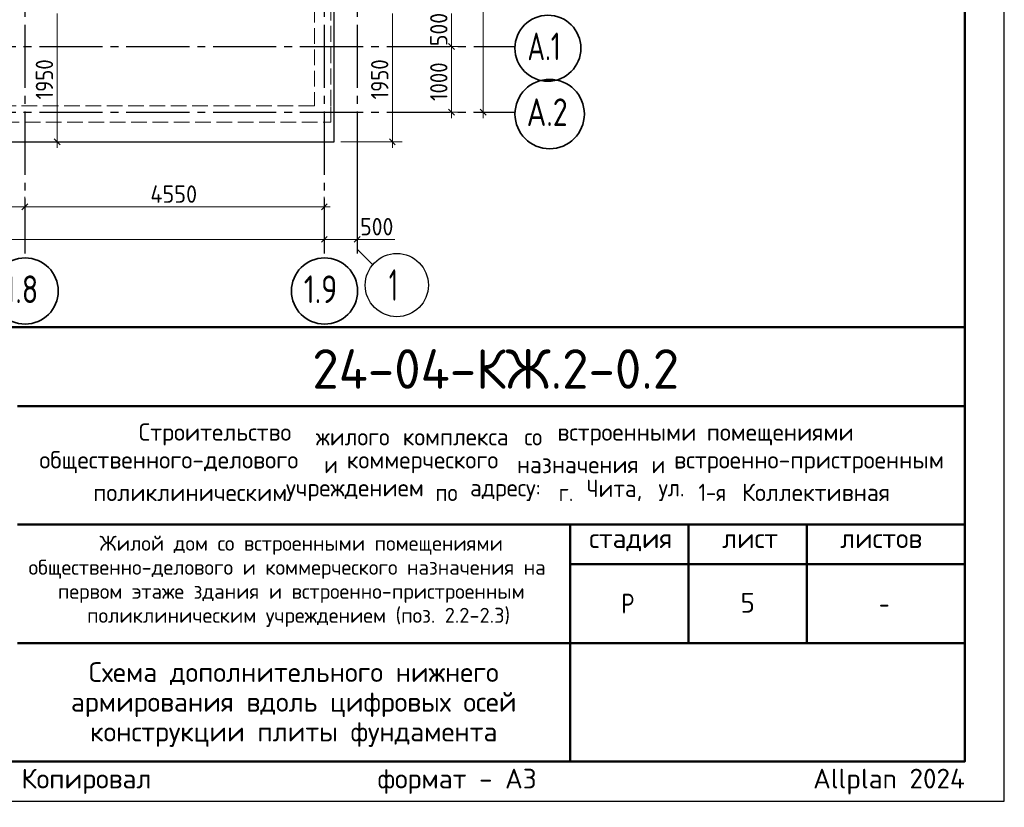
# Model space of a CAD drawing. Header units: millimetres. Extents: x 0 to 50400, y -93 to 35640.
# Tile 7 of 9: x 35435 to 50400, y -93 to 11868. Entities that reach past the tile are written whole.
import ezdxf

# ---------------------------------------------------------------- set-up
doc = ezdxf.new("R2010")
doc.units = ezdxf.units.MM
doc.linetypes.add('______2', pattern=[324, 240, -84])
doc.linetypes.add('______5', pattern=[1320, 960, -120, 120, -120])
for name, color, linetype, lineweight in [('Standard', 7, 'Continuous', 25), ('ЖБ Плита Фундамента верхний уровень', 7, 'Continuous', 35), ('ЖБ Стена верхний уровень', 7, 'Continuous', 35), ('Надписи', 7, 'Continuous', 25), ('Примечания', 7, 'Continuous', 13), ('Размерная линия_ общее', 7, 'Continuous', 13)]:
    doc.layers.add(name, color=color, linetype=linetype, lineweight=lineweight)
doc.layers.add('Оси', color=7, linetype='______5', lineweight=13, true_color=0x656565)
doc.styles.add('ISOCPEUR', font='txt')

msp = doc.modelspace()

# ---------------------------------------------------------------- linework, layer by layer
at = {"layer": 'Standard', "color": 7, "linetype": 'Continuous', "lineweight": 50, "transparency": 33554687}
for p, q in [((27600, 7200), (49800, 7200)), ((35400, 6000), (49800, 6000)), ((35400, 4200), (49800, 4200)), ((43800, 2400), (43800, 4200)), ((45600, 2400), (45600, 4200)), ((47400, 2400), (47400, 4200)), ((43800, 3600), (49800, 3600)), ((35400, 2400), (49800, 2400)), ((43800, 600), (43800, 2400)), ((43800, 600), (43800, 2400))]:
    msp.add_line(p, q, dxfattribs=at)
at = {"layer": 'Standard', "color": 7, "linetype": 'Continuous', "lineweight": 25, "transparency": 33554687}
for p, q in [((49800, 600), (49800, 7200)), ((27600, 600), (49800, 600)), ((27600, 600), (49800, 600)), ((27600, 600), (49800, 600))]:
    msp.add_line(p, q, dxfattribs=at)
msp.add_lwpolyline([(0, 0), (50400, 0), (50400, 35640), (0, 35640), (0, 0)], close=True, dxfattribs=at)
at = {"layer": 'Standard', "color": 7, "linetype": 'Continuous', "lineweight": 50, "transparency": 33554687}
msp.add_lwpolyline([(2400, 35040), (49800, 35040), (49800, 600), (2400, 600), (2400, 35040)], close=True, dxfattribs=at)
at = {"layer": 'ЖБ Плита Фундамента верхний уровень', "color": 253, "linetype": 'Continuous', "lineweight": -3, "true_color": 0xa0a0a0, "transparency": 33554687}
for p, q in [((40215, 10012), (40215, 32912)), ((8715, 10012), (40215, 10012))]:
    msp.add_line(p, q, dxfattribs=at)
at = {"layer": 'ЖБ Стена верхний уровень', "color": 253, "linetype": '______2', "lineweight": 13, "true_color": 0xa0a0a0, "transparency": 33554687}
for p, q in [((39915, 12712), (39915, 10562)), ((40165, 10562), (40165, 12712)), ((39915, 10562), (33665, 10562)), ((40165, 10312), (40165, 10562)), ((9265, 10312), (40165, 10312))]:
    msp.add_line(p, q, dxfattribs=at)
at = {"layer": 'Оси', "color": 8, "linetype": '______5', "lineweight": -3, "transparency": 33554687}
for p, q in [((35515, 32912), (35515, 8317)), ((40065, 32912), (40065, 8317)), ((40565, 32912), (40565, 8317)), ((8015, 11462), (42963, 11462)), ((8015, 10462), (42963, 10462))]:
    msp.add_line(p, q, dxfattribs=at)
at = {"layer": 'Оси', "color": 7, "linetype": 'Continuous', "lineweight": 25, "transparency": 33554687}
msp.add_lwpolyline([(40565, 10382), (40565, 8382), (40800, 8147)], dxfattribs=at)
at = {"layer": 'Оси', "color": 7, "linetype": 'Continuous', "lineweight": 35, "transparency": 33554687}
for centre, radius in [((43464, 11435), 501), ((43490, 10435), 527), ((35518, 7747), 503), ((40068, 7747), 503)]:
    msp.add_circle(centre, radius, dxfattribs=at)
at = {"layer": 'Оси', "color": 7, "linetype": 'Continuous', "lineweight": 25, "transparency": 33554687}
msp.add_circle((41167, 7837), 480, dxfattribs=at)
at = {"layer": 'Примечания', "color": 7, "linetype": 'Continuous', "lineweight": 13, "transparency": 33554687}
msp.add_line((40515, 8532), (41135, 8532), dxfattribs=at)
at = {"layer": 'Размерная линия_ общее', "color": 7, "linetype": 'Continuous', "lineweight": 13, "transparency": 33554687}
for p, q in [((41997, 11462), (41997, 11962)), ((41997, 11462), (41847, 11462)), ((41997, 11462), (42147, 11462)), ((41997, 10462), (41847, 10462)), ((41997, 10462), (42147, 10462)), ((41997, 10462), (41997, 10372)), ((42480, 10462), (42330, 10462)), ((42480, 10462), (42630, 10462)), ((42480, 10462), (42648, 10462)), ((42480, 10462), (42480, 10372)), ((36003, 10012), (35615, 10012)), ((36003, 10012), (35853, 10012)), ((36003, 10012), (36153, 10012)), ((36003, 10012), (36003, 9922)), ((41099, 10012), (40315, 10012)), ((41099, 10012), (40949, 10012)), ((41099, 10012), (41249, 10012)), ((41099, 10012), (41099, 9922)), ((35515, 9027), (35515, 9177)), ((40065, 9027), (40065, 9177)), ((33815, 9027), (35515, 9027)), ((35515, 9027), (35515, 8877)), ((35515, 9027), (40065, 9027)), ((40065, 9027), (40065, 8877)), ((40065, 9027), (40155, 9027)), ((40065, 8532), (40065, 8682)), ((40565, 8532), (40565, 8682)), ((9265, 8532), (40065, 8532)), ((40065, 8532), (40065, 8382)), ((40065, 8532), (40065, 8532)), ((40065, 8532), (40565, 8532)), ((40565, 8532), (40565, 8382)), ((40565, 8532), (40565, 8532)), ((40565, 8532), (40655, 8532))]:
    msp.add_line(p, q, dxfattribs=at)
at = {"layer": 'Размерная линия_ общее', "color": 7, "linetype": 'Continuous', "lineweight": 25, "transparency": 33554687}
for p, q in [((42042, 11417), (41952, 11507)), ((42042, 10417), (41952, 10507)), ((42525, 10417), (42435, 10507)), ((36048, 9967), (35958, 10057)), ((41144, 9967), (41054, 10057)), ((35470, 8982), (35560, 9072)), ((40020, 8982), (40110, 9072)), ((40020, 8487), (40110, 8577)), ((40520, 8487), (40610, 8577))]:
    msp.add_line(p, q, dxfattribs=at)
at = {"layer": 'Размерная линия_ общее', "color": 7, "linetype": 'Continuous', "lineweight": 13, "transparency": 33554687}
for points in [[(42480, 10462), (42480, 20945), (42480, 20945), (42480, 32362)], [(36003, 10012), (36003, 10607), (36003, 10607), (36003, 11962)], [(41099, 10012), (41099, 10651), (41099, 10651), (41099, 11962)], [(41997, 10462), (41997, 10640), (41997, 10640), (41997, 11462)]]:
    msp.add_lwpolyline(points, dxfattribs=at)

# ---------------------------------------------------------------- texts
at = {"layer": 'Standard', "color": 7, "linetype": 'Continuous', "lineweight": 50, "transparency": 33554687, "insert": (39882, 6262), "char_height": 600, "width": 6049.91, "attachment_point": 7, "style": 'ISOCPEUR'}
msp.add_mtext('\\W0.98;24-04-КЖ.2-0.2', dxfattribs=at)
at = {"layer": 'Standard', "color": 7, "linetype": 'Continuous', "lineweight": 25, "transparency": 33554687, "attachment_point": 7, "style": 'ISOCPEUR'}
for s, insert, char_height, width in [('\\W0.98;Строительство ', (37245, 5402), 264, 2820.83), ('\\W0.96;жилого ', (39937, 5402), 264, 1446.12), ('\\W0.97;комплекса ', (41257, 5402), 264, 1975.29), ('\\W0.90;со ', (43105, 5402), 264, 620.97), ('\\W0.98;встроенными ', (43607, 5402), 264, 2398.16), ('\\W0.98;помещениями', (45877, 5402), 264, 2292.21), ('\\W0.99;общественного-делового ', (35733, 4980), 264, 4457.19), ('\\W0.87;и ', (40063, 4980), 264, 457.48), ('\\W0.98;коммерческого ', (40406, 4980), 264, 2714.91), ('\\W0.97;назначения ', (42993, 4980), 264, 2173.24), ('\\W0.87;и ', (45039, 4980), 264, 457.46), ('\\W0.99;встроенно-пристроенным', (45382, 4980), 264, 4298.92), ('\\W0.95;Чита, ', (44049, 4557), 264, 1221.07), ('\\W0.86;1-я ', (45752, 4557), 264, 773.52), ('\\W0.98;Коллективная', (46412, 4557), 264, 2450.61), ('\\W0.98;поликлиническим ', (36552, 4557), 264, 3058.06), ('\\W0.98;учреждением ', (39482, 4557), 264, 2397.9), ('\\W0.91;по ', (41752, 4557), 264, 647.69), ('\\W0.96;адресу: ', (42280, 4557), 264, 1472.67), ('\\W0.89;г. ', (43627, 4557), 264, 539.49), ('\\W0.92;ул. ', (45145, 4557), 264, 728.23), ('\\W0.99;стадия    лист     листов', (44091, 3795), 300, 5247.11), ('\\W0.80;Р', (44580, 2850), 300, 359.84), ('\\W0.78;-', (48495, 2850), 300, 326.39)]:
    msp.add_mtext(s, dxfattribs=dict(at, insert=insert, char_height=char_height, width=width))
at = {"layer": 'Standard', "color": 7, "linetype": 'Continuous', "lineweight": 18, "transparency": 33554687, "char_height": 228, "attachment_point": 7, "style": 'ISOCPEUR'}
for s, insert, width in [('\\W0.99;Жилой дом со встроенными помещениями', (36647, 3741), 6015.25), ('\\W0.99;общественно-делового и коммерческого назначения на', (35570, 3376), 8168.16), ('\\W0.99;первом этаже здания и встроенно-пристроенным', (36015, 3011), 7279.77), ('\\W0.99;поликлиническим учреждением (поз. 2.2-2.3)', (36459, 2646), 6390.3)]:
    msp.add_mtext(s, dxfattribs=dict(at, insert=insert, width=width))
at = {"layer": 'Standard', "color": 7, "linetype": 'Continuous', "lineweight": 25, "transparency": 33554687, "insert": (39600, 2110), "char_height": 300, "width": 6710.25, "attachment_point": 2, "line_spacing_factor": 0.903614}
msp.add_mtext('\\A1;{\\fISOCPEUR|i0|b0;\\H300.000000;\\W1.000000;\\C7;Схема дополнительного нижнего}\\P{\\fISOCPEUR|i0|b0;\\H300.000000;\\W1.000000;\\C7;армирования вдоль цифровых осей}\\P{\\fISOCPEUR|i0|b0;\\H300.000000;\\W1.000000;\\C7;конструкции плиты фундамента}\\P', dxfattribs=at)
at = {"layer": 'Standard', "color": 8, "linetype": 'Continuous', "lineweight": 13, "transparency": 33554687, "insert": (49800, 297), "char_height": 300, "width": 14099.36, "attachment_point": 6, "style": 'ISOCPEUR'}
msp.add_mtext('\\A1;{\\fISOCPEUR|i0|b0;\\H300.000000;\\W1.000000;\\C8;Копировал                  формат - А3                      Allplan 2024}\\P', dxfattribs=at)
at = {"layer": 'Надписи', "color": 7, "linetype": 'Continuous', "lineweight": 13, "transparency": 33554687, "insert": (46500, 3012), "char_height": 300, "width": 326.67, "attachment_point": 5, "style": 'ISOCPEUR'}
msp.add_mtext('\\A1;{\\fISOCPEUR|i0|b0;\\H300.000000;\\W1.000000;\\C7;5}\\P', dxfattribs=at)
at = {"layer": 'Оси', "color": 7, "linetype": 'Continuous', "lineweight": 35, "transparency": 33554687, "attachment_point": 7, "style": 'ISOCPEUR'}
for s, insert, char_height, width in [('\\W0.71;А.1', (43152, 11252), 420, 773.24), ('\\W0.79;А.2', (43141, 10252), 420, 864), ('\\W0.79;1.8', (35203, 7564), 420, 795.3), ('\\W0.79;1.9', (39753, 7564), 420, 795.3), ('\\W0.56;1', (41047, 7597), 480, 373.33)]:
    msp.add_mtext(s, dxfattribs=dict(at, insert=insert, char_height=char_height, width=width))
at = {"layer": 'Размерная линия_ общее', "color": 7, "linetype": 'Continuous', "lineweight": 25, "transparency": 33554687, "char_height": 264, "attachment_point": 7, "rotation": 90, "style": 'ISOCPEUR'}
for s, insert, width in [('\\W0.91;500', (41937, 11467), 674.39), ('\\W0.87;1950', (35943, 10657), 800.28), ('\\W0.87;1950', (41039, 10657), 800.28), ('\\W0.87;1000', (41937, 10632), 800.28)]:
    msp.add_mtext(s, dxfattribs=dict(at, insert=insert, width=width))
at = {"layer": 'Размерная линия_ общее', "color": 7, "linetype": 'Continuous', "lineweight": 25, "transparency": 33554687, "char_height": 264, "attachment_point": 7, "style": 'ISOCPEUR'}
for s, insert, width in [('\\W0.93;4550', (37421, 9087), 888.45), ('\\W0.91;500', (40610, 8592), 674.39)]:
    msp.add_mtext(s, dxfattribs=dict(at, insert=insert, width=width))

doc.saveas('drawing.dxf')
